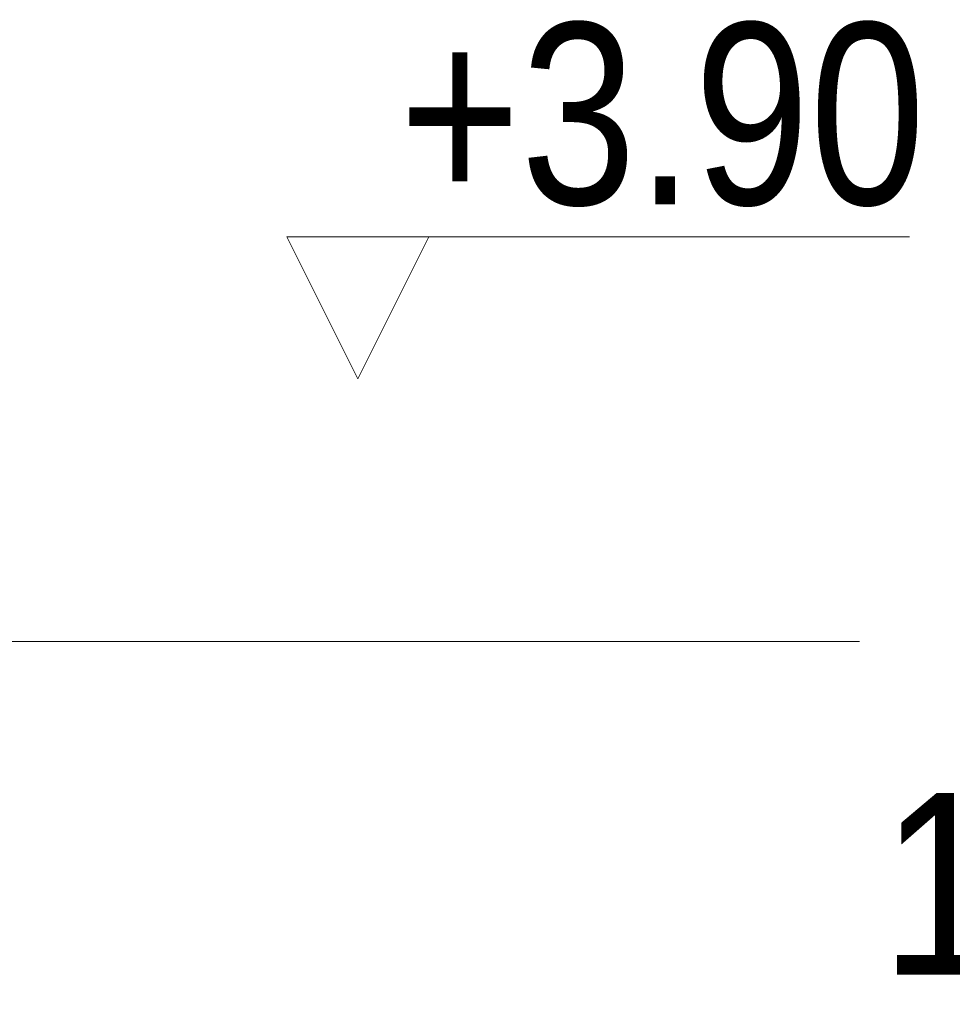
# Model space of a CAD drawing. Header units: centimetres. Extents: x -2424 to 2319, y 5 to 3760.
# Tile 59 of 117: x -553 to -435, y 1529 to 1654. Entities that reach past the tile are written whole.
import ezdxf

# ---------------------------------------------------------------- set-up
doc = ezdxf.new("R2010")
doc.units = ezdxf.units.CM
doc.layers.add('A-AREA-IDEN', color=2, linetype='Continuous', lineweight=13)
doc.layers.add('G-ANNO-DIMS', color=111, linetype='Continuous', lineweight=13)
doc.styles.add('Arial Narrow_4', font='ARIALN.TTF', dxfattribs={"height": 23})
doc.styles.add('Arial_6', font='arial.ttf', dxfattribs={"width": 0.85, "height": 23})

msp = doc.modelspace()

# ---------------------------------------------------------------- linework, layer by layer
at = {"layer": 'A-AREA-IDEN', "color": 251, "lineweight": 9}
msp.add_line((-661.65, 1575), (-447.07, 1575), dxfattribs=at)
at = {"layer": 'G-ANNO-DIMS', "color": 251, "lineweight": 9}
for p, q in [((-510.64, 1608.27), (-519.64, 1626.27)), ((-519.64, 1626.27), (-440.72, 1626.27)), ((-510.64, 1608.27), (-501.64, 1626.27))]:
    msp.add_line(p, q, dxfattribs=at)

# ---------------------------------------------------------------- texts
at = {"layer": 'A-AREA-IDEN', "color": 251, "lineweight": 9, "style": 'Arial_6', "width": 0.85}
msp.add_text('14.4 m˛', height=23, dxfattribs=at).set_placement((-444.37, 1532.81))
at = {"layer": 'G-ANNO-DIMS', "color": 251, "lineweight": 9, "style": 'Arial Narrow_4'}
msp.add_text('+3.90', height=23, dxfattribs=at).set_placement((-505.39, 1630.37))

doc.saveas('drawing.dxf')
